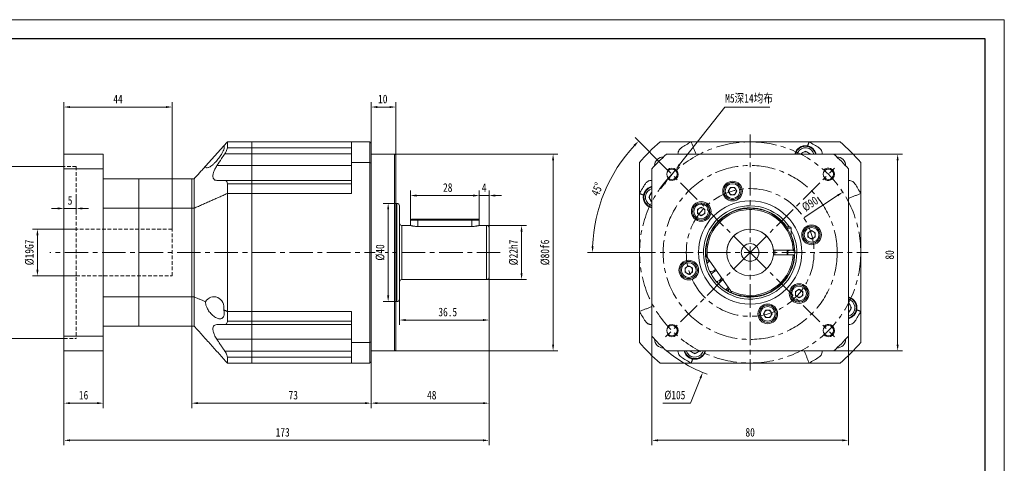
# Model space of a CAD drawing. Header units: millimetres. Extents: x -75 to 581, y -76 to 388.
# Tile 4 of 4: x 180 to 581, y 207 to 388. Entities that reach past the tile are written whole.
import ezdxf

# ---------------------------------------------------------------- set-up
doc = ezdxf.new("R2010")
doc.units = ezdxf.units.MM
doc.header["$LTSCALE"] = 1.5
doc.linetypes.add('CENTER', pattern=[10.16, 6.35, -1.27, 1.27, -1.27])
doc.linetypes.add('DASHED', pattern=[0.75, 0.5, -0.25])
doc.layers.get('0').update_dxf_attribs({"lineweight": 18})
for name, color, linetype, lineweight in [('1轮廓实线层', 7, 'Continuous', 18), ('3中心线层', 1, 'CENTER', 18), ('4虚线层', 6, 'DASHED', 18), ('7标注层', 4, 'Continuous', 18), ('图框_外框线', 7, 'Continuous', 18)]:
    doc.layers.add(name, color=color, linetype=linetype, lineweight=lineweight)
doc.styles.add('TH_GBDIM', font='txt', dxfattribs={"width": 0.8})
doc.dimstyles.new('TH_GBDIM', dxfattribs={"dimtxt": 3.5, "dimasz": 2.5, "dimexe": 2, "dimexo": 0, "dimgap": 1.5, "dimtad": 1, "dimdec": 1, "dimdsep": 46, "dimtxsty": 'TH_GBDIM', "dimcen": 2.5, "dimdle": 5, "dimclrd": 4, "dimclre": 4, "dimclrt": 3, "dimadec": 0, "dimazin": 2, "dimtfac": 0.714286, "dimtdec": 1, "dimtmove": 0, "dimatfit": 3, "dimfxl": 0, "dimtolj": 1, "dimarcsym": 0})

# ---------------------------------------------------------------- blocks, each defined once
blk = doc.blocks.new('*X4')
at = {"layer": '7标注层'}
for points in [[(384.04, 301.37), (384.88, 301.37), (384.46, 303.87)], [(384.04, 284.37), (384.88, 284.37), (384.46, 281.87)]]:
    blk.add_hatch(color=4, dxfattribs=at).paths.add_polyline_path(points, flags=0)
at = {"layer": '7标注层', "color": 4}
for p, q in [((370.25, 303.87), (386.46, 303.87)), ((384.46, 301.37), (384.46, 284.37)), ((370.25, 281.87), (386.46, 281.87))]:
    blk.add_line(p, q, dxfattribs=at)
at = {"layer": '7标注层', "color": 3, "insert": (381.21, 292.87), "char_height": 3.5, "width": 19.2889, "attachment_point": 5, "rotation": 90, "style": 'TH_GBDIM'}
blk.add_mtext('%%C22h7', dxfattribs=at)
blk = doc.blocks.new('*X5')
at = {"layer": '7标注层'}
for points in [[(396.87, 330.37), (397.7, 330.37), (397.28, 332.87)], [(396.87, 255.37), (397.7, 255.37), (397.28, 252.87)]]:
    blk.add_hatch(color=4, dxfattribs=at).paths.add_polyline_path(points, flags=0)
at = {"layer": '7标注层', "color": 4}
for p, q in [((332.75, 332.87), (399.28, 332.87)), ((397.28, 330.37), (397.28, 255.37)), ((332.75, 252.87), (399.28, 252.87))]:
    blk.add_line(p, q, dxfattribs=at)
at = {"layer": '7标注层', "color": 3, "insert": (394.03, 292.87), "char_height": 3.5, "width": 19.32, "attachment_point": 5, "rotation": 90, "style": 'TH_GBDIM'}
blk.add_mtext('%%C80f6', dxfattribs=at)
blk = doc.blocks.new('*X6')
at = {"layer": '7标注层'}
for points in [[(341.75, 316.46), (341.75, 315.62), (339.25, 316.04)], [(364.75, 316.46), (364.75, 315.62), (367.25, 316.04)]]:
    blk.add_hatch(color=4, dxfattribs=at).paths.add_polyline_path(points, flags=0)
at = {"layer": '7标注层', "color": 4}
for p, q in [((339.25, 305.97), (339.25, 318.04)), ((367.25, 305.97), (367.25, 318.04)), ((341.75, 316.04), (364.75, 316.04))]:
    blk.add_line(p, q, dxfattribs=at)
at = {"layer": '7标注层', "color": 3, "insert": (354.42, 319.29), "char_height": 3.5, "width": 7.0933, "attachment_point": 5, "style": 'TH_GBDIM'}
blk.add_mtext('28', dxfattribs=at)
blk = doc.blocks.new('*X7')
at = {"layer": '7标注层'}
for points in [[(364.75, 316.46), (364.75, 315.62), (367.25, 316.04)], [(373.75, 316.46), (373.75, 315.62), (371.25, 316.04)]]:
    blk.add_hatch(color=4, dxfattribs=at).paths.add_polyline_path(points, flags=0)
at = {"layer": '7标注层', "color": 4}
for p, q in [((367.25, 305.97), (367.25, 318.04)), ((371.25, 302.87), (371.25, 318.04)), ((364.75, 316.04), (362.25, 316.04)), ((367.25, 316.04), (371.25, 316.04)), ((373.75, 316.04), (376.25, 316.04))]:
    blk.add_line(p, q, dxfattribs=at)
at = {"layer": '7标注层', "color": 3, "insert": (369.25, 319.29), "char_height": 3.5, "width": 3.4222, "attachment_point": 5, "style": 'TH_GBDIM'}
blk.add_mtext('4', dxfattribs=at)
blk = doc.blocks.new('*X8')
at = {"layer": '7标注层'}
for points in [[(337.25, 265.79), (337.25, 264.96), (334.75, 265.37)], [(368.75, 265.79), (368.75, 264.96), (371.25, 265.37)]]:
    blk.add_hatch(color=4, dxfattribs=at).paths.add_polyline_path(points, flags=0)
at = {"layer": '7标注层', "color": 4}
for p, q in [((371.25, 282.87), (371.25, 263.37)), ((334.75, 274.83), (334.75, 263.37)), ((368.75, 265.37), (337.25, 265.37))]:
    blk.add_line(p, q, dxfattribs=at)
at = {"layer": '7标注层', "color": 3, "insert": (354.42, 268.62), "char_height": 3.5, "width": 14.9644, "attachment_point": 5, "style": 'TH_GBDIM'}
blk.add_mtext('36.5', dxfattribs=at)
blk = doc.blocks.new('*X9')
at = {"layer": '7标注层'}
for points in [[(325.75, 231.95), (325.75, 231.12), (323.25, 231.53)], [(368.75, 231.95), (368.75, 231.12), (371.25, 231.53)]]:
    blk.add_hatch(color=4, dxfattribs=at).paths.add_polyline_path(points, flags=0)
at = {"layer": '7标注层', "color": 4}
for p, q in [((371.25, 275.94), (371.25, 229.53)), ((323.25, 248.37), (323.25, 229.53)), ((325.75, 231.53), (368.75, 231.53))]:
    blk.add_line(p, q, dxfattribs=at)
at = {"layer": '7标注层', "color": 3, "insert": (347.91, 234.78), "char_height": 3.5, "width": 7.2178, "attachment_point": 5, "style": 'TH_GBDIM'}
blk.add_mtext('48', dxfattribs=at)
blk = doc.blocks.new('*X10')
at = {"layer": '7标注层'}
for points in [[(325.75, 352.49), (325.75, 351.66), (323.25, 352.08)], [(330.75, 352.49), (330.75, 351.66), (333.25, 352.08)]]:
    blk.add_hatch(color=4, dxfattribs=at).paths.add_polyline_path(points, flags=0)
at = {"layer": '7标注层', "color": 4}
for p, q in [((323.25, 337.37), (323.25, 354.08)), ((333.25, 332.74), (333.25, 354.08)), ((325.75, 352.08), (330.75, 352.08))]:
    blk.add_line(p, q, dxfattribs=at)
at = {"layer": '7标注层', "color": 3, "insert": (327.99, 355.33), "char_height": 3.5, "width": 6.6578, "attachment_point": 5, "style": 'TH_GBDIM'}
blk.add_mtext('10', dxfattribs=at)
blk = doc.blocks.new('*X11')
at = {"layer": '7标注层'}
for points in [[(200.75, 216.81), (200.75, 215.98), (198.25, 216.4)], [(368.75, 216.81), (368.75, 215.98), (371.25, 216.4)]]:
    blk.add_hatch(color=4, dxfattribs=at).paths.add_polyline_path(points, flags=0)
at = {"layer": '7标注层', "color": 4}
for p, q in [((198.25, 252.87), (198.25, 214.4)), ((371.25, 256.26), (371.25, 214.4)), ((200.75, 216.4), (368.75, 216.4))]:
    blk.add_line(p, q, dxfattribs=at)
at = {"layer": '7标注层', "color": 3, "insert": (287.26, 219.65), "char_height": 3.5, "width": 10.5467, "attachment_point": 5, "style": 'TH_GBDIM'}
blk.add_mtext('173', dxfattribs=at)
blk = doc.blocks.new('*X12')
at = {"layer": '7标注层'}
for points in [[(200.75, 352.49), (200.75, 351.66), (198.25, 352.08)], [(239.75, 352.49), (239.75, 351.66), (242.25, 352.08)]]:
    blk.add_hatch(color=4, dxfattribs=at).paths.add_polyline_path(points, flags=0)
at = {"layer": '7标注层', "color": 4}
for p, q in [((198.25, 332.87), (198.25, 354.08)), ((242.25, 302.37), (242.25, 354.08)), ((200.75, 352.08), (239.75, 352.08))]:
    blk.add_line(p, q, dxfattribs=at)
at = {"layer": '7标注层', "color": 3, "insert": (220.25, 355.33), "char_height": 3.5, "width": 7.4044, "attachment_point": 5, "style": 'TH_GBDIM'}
blk.add_mtext('44', dxfattribs=at)
blk = doc.blocks.new('*X13')
at = {"layer": '7标注层'}
for points in [[(187.05, 299.87), (187.89, 299.87), (187.47, 302.37)], [(187.05, 285.87), (187.89, 285.87), (187.47, 283.37)]]:
    blk.add_hatch(color=4, dxfattribs=at).paths.add_polyline_path(points, flags=0)
at = {"layer": '7标注层', "color": 4}
for p, q in [((203.25, 302.37), (185.47, 302.37)), ((187.47, 299.87), (187.47, 285.87)), ((203.25, 283.37), (185.47, 283.37))]:
    blk.add_line(p, q, dxfattribs=at)
at = {"layer": '7标注层', "color": 3, "insert": (184.22, 292.87), "char_height": 3.5, "width": 19.2889, "attachment_point": 5, "rotation": 90, "style": 'TH_GBDIM'}
blk.add_mtext('%%C19G7', dxfattribs=at)
blk = doc.blocks.new('*X14')
at = {"layer": '7标注层'}
for points in [[(173.62, 325.37), (174.46, 325.37), (174.04, 327.87)], [(173.62, 260.37), (174.46, 260.37), (174.04, 257.87)]]:
    blk.add_hatch(color=4, dxfattribs=at).paths.add_polyline_path(points, flags=0)
at = {"layer": '7标注层', "color": 4}
for p, q in [((198.25, 327.87), (172.04, 327.87)), ((174.04, 325.37), (174.04, 260.37)), ((198.25, 257.87), (172.04, 257.87))]:
    blk.add_line(p, q, dxfattribs=at)
at = {"layer": '7标注层', "color": 3, "insert": (170.79, 292.87), "char_height": 3.5, "width": 19.32, "attachment_point": 5, "rotation": 90, "style": 'TH_GBDIM'}
blk.add_mtext('%%C70F6', dxfattribs=at)
blk = doc.blocks.new('*X15')
at = {"layer": '7标注层'}
for points in [[(200.75, 231.95), (200.75, 231.12), (198.25, 231.53)], [(211.75, 231.95), (211.75, 231.12), (214.25, 231.53)]]:
    blk.add_hatch(color=4, dxfattribs=at).paths.add_polyline_path(points, flags=0)
at = {"layer": '7标注层', "color": 4}
for p, q in [((198.25, 252.87), (198.25, 229.53)), ((214.25, 252.87), (214.25, 229.53)), ((200.75, 231.53), (211.75, 231.53))]:
    blk.add_line(p, q, dxfattribs=at)
at = {"layer": '7标注层', "color": 3, "insert": (206.25, 234.78), "char_height": 3.5, "width": 6.6267, "attachment_point": 5, "style": 'TH_GBDIM'}
blk.add_mtext('16', dxfattribs=at)
blk = doc.blocks.new('*X16')
at = {"layer": '7标注层'}
for points in [[(252.75, 231.95), (252.75, 231.12), (250.25, 231.53)], [(320.75, 231.95), (320.75, 231.12), (323.25, 231.53)]]:
    blk.add_hatch(color=4, dxfattribs=at).paths.add_polyline_path(points, flags=0)
at = {"layer": '7标注层', "color": 4}
for p, q in [((250.25, 262.87), (250.25, 229.53)), ((323.25, 245.18), (323.25, 229.53)), ((252.75, 231.53), (320.75, 231.53))]:
    blk.add_line(p, q, dxfattribs=at)
at = {"layer": '7标注层', "color": 3, "insert": (291.57, 234.78), "char_height": 3.5, "width": 6.9689, "attachment_point": 5, "style": 'TH_GBDIM'}
blk.add_mtext('73', dxfattribs=at)
blk = doc.blocks.new('*X17')
at = {"layer": '7标注层'}
for points in [[(195.75, 311.21), (195.75, 310.37), (198.25, 310.79)], [(205.75, 311.21), (205.75, 310.37), (203.25, 310.79)]]:
    blk.add_hatch(color=4, dxfattribs=at).paths.add_polyline_path(points, flags=0)
at = {"layer": '7标注层', "color": 4}
for p, q in [((198.25, 315.89), (198.25, 308.79)), ((203.25, 315.89), (203.25, 308.79)), ((195.75, 310.79), (193.25, 310.79)), ((198.25, 310.79), (203.25, 310.79)), ((205.75, 310.79), (208.25, 310.79))]:
    blk.add_line(p, q, dxfattribs=at)
at = {"layer": '7标注层', "color": 3, "insert": (200.75, 314.04), "char_height": 3.5, "width": 3.0178, "attachment_point": 5, "style": 'TH_GBDIM'}
blk.add_mtext('5', dxfattribs=at)
blk = doc.blocks.new('*X23')
for points in [[(430.08, 336.72), (430.68, 336.14), (432.11, 338.23)], [(413.79, 295.36), (412.96, 295.38), (413.32, 292.87)]]:
    blk.add_hatch(color=4).paths.add_polyline_path(points, flags=0)
at = {"color": 4}
for p, q in [((443.09, 327.25), (430.7, 339.64)), ((429.47, 292.87), (411.32, 292.87))]:
    blk.add_line(p, q, dxfattribs=at)
blk.add_arc((477.47, 292.87), 64.15, 137.2332, 177.7668, dxfattribs=at)
at = {"color": 3, "insert": (415.2, 318.66), "char_height": 3.5, "width": 10.8025, "attachment_point": 5, "rotation": 67.5, "style": 'TH_GBDIM'}
blk.add_mtext('45%%D', dxfattribs=at)
blk = doc.blocks.new('*X24')
at = {"layer": '7标注层'}
for points in [[(439.97, 216.81), (439.97, 215.98), (437.47, 216.4)], [(514.97, 216.81), (514.97, 215.98), (517.47, 216.4)]]:
    blk.add_hatch(color=4, dxfattribs=at).paths.add_polyline_path(points, flags=0)
at = {"layer": '7标注层', "color": 4}
for p, q in [((437.47, 258.87), (437.47, 214.4)), ((517.47, 258.87), (517.47, 214.4)), ((439.97, 216.4), (514.97, 216.4))]:
    blk.add_line(p, q, dxfattribs=at)
at = {"layer": '7标注层', "color": 3, "insert": (477.47, 219.65), "char_height": 3.5, "width": 7.2178, "attachment_point": 5, "style": 'TH_GBDIM'}
blk.add_mtext('80', dxfattribs=at)
blk = doc.blocks.new('*X25')
at = {"layer": '7标注层'}
blk.add_hatch(color=4, dxfattribs=at).paths.add_polyline_path([(456.86, 241.88), (457.64, 241.57), (458.17, 244.05)], flags=0)
at = {"layer": '7标注层', "color": 4}
for p, q in [((474.97, 292.87), (479.97, 292.87)), ((477.47, 290.37), (477.47, 295.37)), ((453.22, 231.53), (457.25, 241.72)), ((441.99, 231.53), (453.22, 231.53))]:
    blk.add_line(p, q, dxfattribs=at)
blk.add_arc((477.47, 292.87), 52.5, 229.6324, 250.6113, dxfattribs=at)
at = {"layer": '7标注层', "color": 3, "insert": (446.85, 234.78), "char_height": 3.5, "width": 15.2756, "attachment_point": 5, "style": 'TH_GBDIM'}
blk.add_mtext('%%C105', dxfattribs=at)
blk = doc.blocks.new('*X26')
at = {"layer": '7标注层'}
for points in [[(537.06, 330.37), (537.9, 330.37), (537.48, 332.87)], [(537.06, 255.37), (537.9, 255.37), (537.48, 252.87)]]:
    blk.add_hatch(color=4, dxfattribs=at).paths.add_polyline_path(points, flags=0)
at = {"layer": '7标注层', "color": 4}
for p, q in [((511.47, 332.87), (539.48, 332.87)), ((537.48, 330.37), (537.48, 255.37)), ((511.47, 252.87), (539.48, 252.87))]:
    blk.add_line(p, q, dxfattribs=at)
at = {"layer": '7标注层', "color": 3, "insert": (534.23, 291.88), "char_height": 3.5, "width": 7.2178, "attachment_point": 5, "rotation": 90, "style": 'TH_GBDIM'}
blk.add_mtext('80', dxfattribs=at)
blk = doc.blocks.new('*X27')
at = {"layer": '7标注层'}
for points in [[(448.41, 328.88), (449.07, 328.37), (447.19, 326.66)], [(442.24, 321.02), (442.89, 320.5), (444.11, 322.73)]]:
    blk.add_hatch(color=4, dxfattribs=at).paths.add_polyline_path(points, flags=0)
at = {"layer": '7标注层', "color": 4}
for p, q in [((467.14, 352.08), (448.74, 328.63)), ((485.42, 352.08), (467.14, 352.08)), ((444.11, 322.73), (447.19, 326.66)), ((442.56, 320.76), (441.02, 318.79))]:
    blk.add_line(p, q, dxfattribs=at)
at = {"layer": '7标注层', "color": 3, "insert": (477.03, 355.46), "char_height": 3.5, "width": 39.3244, "attachment_point": 5, "style": 'TH_GBDIM'}
blk.add_mtext('M5深14均布', dxfattribs=at)
blk = doc.blocks.new('*X31')
at = {"layer": '7标注层'}
blk.add_hatch(color=4, dxfattribs=at).paths.add_polyline_path([(512.85, 316.43), (513.3, 315.73), (515.17, 317.44)], flags=0)
at = {"layer": '7标注层', "color": 4}
blk.add_line((499.4, 307.17), (513.08, 316.08), dxfattribs=at)
at = {"layer": '7标注层', "color": 3, "insert": (501.85, 312.64), "char_height": 3.5, "width": 13.2979, "attachment_point": 5, "rotation": 33.0914, "style": 'TH_GBDIM'}
blk.add_mtext('%%C90', dxfattribs=at)
blk = doc.blocks.new('*X32')
at = {"layer": '7标注层'}
for points in [[(329.76, 310.37), (330.59, 310.37), (330.18, 312.87)], [(329.76, 275.37), (330.59, 275.37), (330.18, 272.87)]]:
    blk.add_hatch(color=4, dxfattribs=at).paths.add_polyline_path(points, flags=0)
at = {"layer": '7标注层', "color": 4}
for p, q in [((333.25, 312.87), (328.18, 312.87)), ((330.18, 310.37), (330.18, 275.37)), ((333.25, 272.87), (328.18, 272.87))]:
    blk.add_line(p, q, dxfattribs=at)
at = {"layer": '7标注层', "color": 3, "insert": (326.93, 292.87), "char_height": 3.5, "width": 11.3867, "attachment_point": 5, "rotation": 90, "style": 'TH_GBDIM'}
blk.add_mtext('%%C40', dxfattribs=at)

msp = doc.modelspace()

# ---------------------------------------------------------------- linework, layer by layer
at = {"color": 7, "linetype": 'Continuous', "lineweight": 15}
for p, q in [((264.75, 337.87), (264.75, 335.5)), ((274.75, 337.87), (264.75, 337.87)), ((274.75, 337.87), (274.75, 335.5)), ((274.75, 337.87), (315.25, 337.87)), ((274.75, 335.5), (274.75, 337.87)), ((315.25, 329.46), (315.25, 337.87)), ((315.25, 337.87), (322.75, 337.87)), ((322.75, 329.46), (322.75, 337.87)), ((323.25, 337.37), (323.25, 329.29)), ((453.47, 337.87), (440.88, 337.87)), ((501.47, 337.87), (453.47, 337.87)), ((514.06, 337.87), (501.47, 337.87)), ((198.25, 332.87), (198.25, 326.88)), ((214.25, 332.87), (198.25, 332.87)), ((214.25, 332.87), (214.25, 326.88)), ((255.89, 328.03), (263.37, 336.34)), ((274.75, 332.99), (263.66, 332.99)), ((264.75, 335.5), (274.75, 335.5)), ((274.75, 335.5), (274.75, 332.99)), ((274.75, 335.5), (315.25, 335.5)), ((274.75, 332.99), (274.75, 335.5)), ((274.75, 332.99), (274.75, 328.23)), ((315.25, 332.99), (274.75, 332.99)), ((274.75, 332.99), (274.75, 328.23)), ((332.75, 252.87), (332.75, 332.87)), ((333.25, 332.74), (333.25, 253.01)), ((443.47, 332.87), (511.47, 332.87)), ((448.11, 332.99), (448.11, 332.87)), ((497.97, 333), (499.97, 334.15)), ((497.97, 332.87), (497.97, 333)), ((499.97, 334.15), (501.97, 333)), ((501.97, 333), (501.97, 332.87)), ((506.83, 332.99), (506.83, 332.87)), ((322.75, 329.46), (315.25, 329.46)), ((315.25, 316.87), (315.25, 329.46)), ((322.75, 256.28), (322.75, 329.46)), ((323.25, 329.29), (323.25, 256.46)), ((432.47, 329.46), (432.47, 316.87)), ((522.47, 316.87), (522.47, 329.46)), ((198.25, 326.88), (214.25, 326.88)), ((198.25, 326.88), (198.25, 258.87)), ((214.25, 326.88), (214.25, 258.87)), ((274.75, 328.23), (260.49, 328.23)), ((274.75, 328.23), (274.75, 322.23)), ((315.25, 328.23), (274.75, 328.23)), ((274.75, 328.23), (274.75, 322.23)), ((437.47, 258.87), (437.47, 326.88)), ((517.47, 326.88), (517.47, 258.87)), ((228.75, 322.87), (214.25, 322.87)), ((228.75, 322.87), (228.75, 310.9)), ((228.75, 322.87), (228.75, 310.9)), ((250.25, 322.87), (228.75, 322.87)), ((250.25, 322.87), (250.25, 310.9)), ((251.25, 322.87), (250.25, 322.87)), ((250.25, 322.87), (250.25, 310.9)), ((251.25, 322.87), (251.25, 310.9)), ((263.66, 322.23), (274.75, 322.23)), ((264.75, 320.87), (264.75, 316.87)), ((274.75, 320.87), (264.75, 320.87)), ((274.75, 322.23), (274.75, 320.87)), ((274.75, 322.23), (315.25, 322.23)), ((274.75, 320.87), (274.75, 322.23)), ((274.75, 320.87), (274.75, 316.87)), ((274.75, 316.87), (274.75, 320.87)), ((315.25, 320.87), (274.75, 320.87)), ((264.75, 316.87), (274.75, 316.87)), ((264.75, 316.87), (264.75, 268.87)), ((274.75, 268.87), (274.75, 316.87)), ((274.75, 268.87), (274.75, 316.87)), ((315.25, 316.87), (274.75, 316.87)), ((432.47, 316.87), (432.47, 268.87)), ((436.19, 315.37), (437.34, 317.37)), ((437.34, 317.37), (437.47, 317.37)), ((468.57, 317.87), (469.44, 319.37)), ((469.44, 316.37), (468.57, 317.87)), ((469.44, 319.37), (471.17, 319.37)), ((471.17, 319.37), (472.04, 317.87)), ((472.04, 317.87), (471.17, 316.37)), ((522.47, 316.87), (522.47, 268.87)), ((333.75, 292.87), (333.75, 312.87)), ((437.34, 313.37), (436.19, 315.37)), ((437.47, 313.37), (437.34, 313.37)), ((471.17, 316.37), (469.44, 316.37)), ((214.25, 310.9), (228.75, 310.9)), ((228.75, 310.9), (228.75, 274.84)), ((228.75, 310.9), (250.25, 310.9)), ((228.75, 310.9), (228.75, 274.84)), ((250.25, 310.9), (250.25, 274.84)), ((250.25, 310.9), (251.25, 310.9)), ((250.25, 310.9), (250.25, 274.84)), ((251.25, 310.9), (251.25, 274.84)), ((334.75, 311.87), (334.75, 292.87)), ((456.05, 310.45), (457.55, 311.32)), ((456.05, 308.72), (456.05, 310.45)), ((457.55, 307.85), (456.05, 308.72)), ((457.55, 311.32), (459.05, 310.45)), ((459.05, 308.72), (457.55, 307.85)), ((459.05, 310.45), (459.05, 308.72)), ((469.68, 309.1), (469.48, 309.19)), ((479.25, 310.78), (479.12, 310.96)), ((484.02, 309.64), (483.94, 309.85)), ((339.25, 305.97), (339.25, 303.87)), ((342.25, 305.97), (339.25, 305.97)), ((339.65, 306.37), (342.25, 306.37)), ((342.25, 306.37), (342.25, 305.97)), ((342.25, 306.37), (364.25, 306.37)), ((364.25, 305.97), (342.25, 305.97)), ((342.25, 303.46), (342.25, 305.97)), ((364.25, 305.97), (364.25, 306.37)), ((364.25, 306.37), (366.85, 306.37)), ((367.25, 305.97), (364.25, 305.97)), ((364.25, 303.46), (364.25, 305.97)), ((367.25, 305.97), (367.25, 303.87)), ((335.75, 303.87), (335.75, 292.87)), ((364.25, 303.46), (342.25, 303.46)), ((370.25, 292.87), (370.25, 303.87)), ((371.25, 302.87), (371.25, 292.87)), ((491.78, 303.8), (491.82, 304.02)), ((492.09, 303.37), (493.6, 303.37)), ((494.22, 302.75), (492.52, 302.75)), ((494.22, 302.75), (494.22, 299.46)), ((500.96, 300.9), (502.46, 301.77)), ((500.96, 299.17), (500.96, 300.9)), ((502.46, 301.77), (503.96, 300.9)), ((503.96, 300.9), (503.96, 299.17)), ((494.22, 299.58), (494.29, 299.73)), ((502.46, 298.31), (500.96, 299.17)), ((503.96, 299.17), (502.46, 298.31)), ((333.75, 272.87), (333.75, 292.87)), ((334.75, 292.87), (334.75, 273.87)), ((335.75, 292.87), (335.75, 281.87)), ((370.25, 281.87), (370.25, 292.87)), ((371.25, 292.87), (371.25, 282.87)), ((487.92, 293.87), (487.32, 293.87)), ((487.47, 293.87), (487.47, 291.87)), ((488.32, 293.87), (494.94, 293.87)), ((492.47, 293.87), (492.47, 291.87)), ((494.17, 293.85), (494.2, 293.87)), ((494.74, 293.87), (495.46, 293.46)), ((495.37, 294.77), (495.52, 294.94)), ((495.46, 293.43), (495.44, 293.87)), ((469.43, 277.33), (460.11, 290.64)), ((487.92, 291.87), (487.32, 291.87)), ((488.32, 291.87), (494.94, 291.87)), ((495.07, 288.37), (494.94, 288.55)), ((450.98, 286.57), (452.48, 287.44)), ((450.98, 284.84), (450.98, 286.57)), ((452.48, 283.97), (450.98, 284.84)), ((452.48, 287.44), (453.98, 286.57)), ((453.98, 284.84), (452.48, 283.97)), ((453.98, 286.57), (453.98, 284.84)), ((463.3, 285.87), (463.32, 285.87)), ((463.47, 285.84), (463.32, 285.87)), ((492.27, 282.37), (492.09, 282.37)), ((492.23, 282.57), (492.47, 282.57)), ((492.47, 282.92), (492.47, 282.57)), ((493.2, 283.79), (493.13, 284)), ((467.97, 277.58), (467.97, 278.04)), ((490.17, 279.88), (490.15, 280.1)), ((495.89, 277.03), (497.39, 277.89)), ((495.89, 275.29), (495.89, 277.03)), ((497.39, 277.89), (498.89, 277.03)), ((498.89, 277.03), (498.89, 275.29)), ((228.75, 274.84), (214.25, 274.84)), ((228.75, 274.84), (228.75, 262.87)), ((250.25, 274.84), (228.75, 274.84)), ((228.75, 274.84), (228.75, 262.87)), ((250.25, 274.84), (250.25, 262.87)), ((251.25, 274.84), (250.25, 274.84)), ((250.25, 274.84), (250.25, 262.87)), ((251.25, 274.84), (251.25, 262.87)), ((471.77, 275.62), (471.97, 275.73)), ((497.39, 274.43), (495.89, 275.29)), ((498.89, 275.29), (497.39, 274.43)), ((274.75, 268.87), (264.75, 268.87)), ((264.75, 268.87), (264.75, 264.87)), ((274.75, 268.87), (274.75, 264.87)), ((274.75, 268.87), (315.25, 268.87)), ((274.75, 264.87), (274.75, 268.87)), ((315.25, 256.28), (315.25, 268.87)), ((432.47, 268.87), (432.47, 256.28)), ((482.9, 267.88), (483.77, 269.38)), ((483.77, 269.38), (485.5, 269.38)), ((485.5, 269.38), (486.37, 267.88)), ((517.47, 272.37), (517.6, 272.37)), ((517.6, 272.37), (518.75, 270.37)), ((518.75, 270.37), (517.6, 268.37)), ((522.47, 256.28), (522.47, 268.87)), ((264.75, 264.87), (274.75, 264.87)), ((274.75, 264.87), (274.75, 263.52)), ((274.75, 264.87), (315.25, 264.87)), ((274.75, 263.52), (274.75, 264.87)), ((483.77, 266.38), (482.9, 267.88)), ((485.5, 266.38), (483.77, 266.38)), ((486.37, 267.88), (485.5, 266.38)), ((517.6, 268.37), (517.47, 268.37)), ((214.25, 262.87), (228.75, 262.87)), ((228.75, 262.87), (250.25, 262.87)), ((250.25, 262.87), (251.25, 262.87)), ((274.75, 263.52), (263.66, 263.52)), ((274.75, 263.52), (274.75, 257.52)), ((315.25, 263.52), (274.75, 263.52)), ((274.75, 263.52), (274.75, 257.52)), ((198.25, 258.87), (198.25, 252.87)), ((214.25, 258.87), (198.25, 258.87)), ((214.25, 258.87), (214.25, 252.87)), ((274.75, 257.52), (260.49, 257.52)), ((274.75, 257.52), (274.75, 252.76)), ((315.25, 257.52), (274.75, 257.52)), ((274.75, 257.52), (274.75, 252.76)), ((323.25, 256.46), (323.25, 248.37)), ((198.25, 252.87), (214.25, 252.87)), ((263.66, 252.76), (274.75, 252.76)), ((274.75, 252.76), (274.75, 250.25)), ((274.75, 252.76), (315.25, 252.76)), ((274.75, 250.25), (274.75, 252.76)), ((315.25, 247.87), (315.25, 256.28)), ((315.25, 256.28), (322.75, 256.28)), ((322.75, 247.87), (322.75, 256.28)), ((511.47, 252.87), (443.47, 252.87)), ((448.11, 252.87), (448.11, 252.76)), ((452.97, 252.75), (452.97, 252.87)), ((454.97, 251.59), (452.97, 252.75)), ((456.97, 252.75), (454.97, 251.59)), ((456.97, 252.87), (456.97, 252.75)), ((506.83, 252.87), (506.83, 252.76)), ((264.75, 250.25), (264.75, 247.87)), ((274.75, 250.25), (264.75, 250.25)), ((274.75, 250.25), (274.75, 247.87)), ((315.25, 250.25), (274.75, 250.25)), ((274.75, 247.87), (274.75, 250.25)), ((264.75, 247.87), (274.75, 247.87)), ((315.25, 247.87), (274.75, 247.87)), ((322.75, 247.87), (315.25, 247.87)), ((440.88, 247.87), (453.47, 247.87)), ((501.47, 247.87), (453.47, 247.87)), ((501.47, 247.87), (514.06, 247.87))]:
    msp.add_line(p, q, dxfattribs=at)
for points in [[(495.85, 332.87), (495.95, 333.23), (496.29, 333.97)], [(496.83, 333.66), (496.53, 332.99), (496.49, 332.87)], [(437.47, 311.25), (437.11, 311.36), (436.37, 311.69)], [(436.69, 312.23), (437.36, 311.93), (437.47, 311.9)], [(471, 309.85), (470.99, 309.81), (470.92, 309.64)], [(474.35, 310.6), (474.32, 310.63), (474.18, 310.74)], [(475.82, 310.96), (475.79, 310.93), (475.69, 310.78)], [(480.76, 310.74), (480.73, 310.71), (480.59, 310.6)], [(485.46, 309.19), (485.42, 309.17), (485.26, 309.1)], [(465.59, 306.4), (465.53, 306.41), (465.37, 306.43)], [(466.66, 307.47), (466.66, 307.43), (466.64, 307.25)], [(488.3, 307.25), (488.28, 307.43), (488.28, 307.47)], [(489.57, 306.43), (489.52, 306.42), (489.35, 306.4)], [(462.39, 302.69), (462.31, 302.68), (462.16, 302.66)], [(463.12, 304.02), (463.13, 303.97), (463.17, 303.8)], [(460.3, 298.26), (460.22, 298.23), (460.09, 298.17)], [(460.65, 299.73), (460.67, 299.7), (460.75, 299.53)], [(494.85, 298.17), (494.81, 298.19), (494.65, 298.26)], [(459.48, 293.43), (459.34, 293.31), (459.28, 293.26)], [(459.42, 294.94), (459.45, 294.91), (459.57, 294.77)], [(492.77, 293.87), (492.8, 292.87), (492.77, 291.87)], [(495.11, 293.64), (495.08, 293.67), (494.97, 293.74)], [(459.72, 289.87), (459.93, 288.81), (460, 288.55)], [(495.22, 289.87), (495.37, 289.97), (495.41, 289.99)], [(461.19, 285.2), (461.68, 284.23), (461.81, 284)], [(493.75, 285.2), (493.93, 285.25), (493.97, 285.26)], [(463.86, 281.09), (464.6, 280.29), (464.79, 280.1)], [(491.08, 281.09), (491.25, 281.09), (491.3, 281.09)], [(467.55, 277.86), (468.47, 277.28), (468.7, 277.15)], [(468.47, 277.28), (468.59, 277.23), (468.7, 277.19)], [(486.18, 276.92), (486.2, 276.96), (486.24, 277.15)], [(487.39, 277.86), (487.57, 277.81), (487.61, 277.8)], [(473.27, 275.37), (473.35, 275.21), (473.37, 275.17)], [(476.64, 274.72), (476.67, 274.75), (476.79, 274.89)], [(478.15, 274.89), (478.27, 274.76), (478.3, 274.72)], [(481.57, 275.17), (481.62, 275.26), (481.67, 275.37)], [(482.97, 275.73), (483.13, 275.64), (483.17, 275.62)], [(517.47, 274.5), (517.83, 274.39), (518.57, 274.05)], [(518.25, 273.51), (517.58, 273.81), (517.47, 273.85)], [(458.11, 252.09), (458.41, 252.76), (458.45, 252.87)], [(459.09, 252.87), (458.99, 252.51), (458.65, 251.78)]]:
    msp.add_lwpolyline(points, dxfattribs=at)
for centre, radius in [((445.65, 324.69), 2.1), ((509.29, 324.69), 2.1), ((470.3, 317.87), 4), ((470.3, 317.87), 3.5), ((470.3, 317.87), 3), ((457.55, 309.58), 4), ((457.55, 309.58), 3.5), ((457.55, 309.58), 3), ((477.47, 292.87), 21), ((502.46, 300.04), 4), ((502.46, 300.04), 3.5), ((502.46, 300.04), 3), ((477.47, 292.87), 3.6), ((452.48, 285.71), 4), ((452.48, 285.71), 3.5), ((452.48, 285.71), 3), ((497.39, 276.16), 4), ((497.39, 276.16), 3.5), ((497.39, 276.16), 3), ((484.64, 267.88), 4), ((484.64, 267.88), 3.5), ((484.64, 267.88), 3), ((445.65, 261.05), 2.1), ((509.29, 261.05), 2.1)]:
    msp.add_circle(centre, radius, dxfattribs=at)
for centre, radius, start, end in [((477.47, 292.87), 58, 129.1167, 140.8833), ((477.47, 292.87), 51, 118.0725, 123.3032), ((477.47, 292.87), 51, 56.6968, 61.9275), ((477.47, 292.87), 58, 39.1167, 50.8833), ((477.47, 292.87), 52.5, 130.3676, 139.6324), ((499.97, 331.84), 4.5, 78.8879, 166.7833), ((499.97, 331.84), 4.25, 14.0096, 150), ((499.97, 331.84), 3.63, 16.4885, 150), ((499.97, 331.84), 2, 120, 149.0407), ((499.97, 331.84), 2, 60, 120), ((499.97, 331.84), 2, 30.9593, 60), ((477.47, 292.87), 52.5, 40.3676, 49.6324), ((442.11, 328.23), 3.5, 89.1982, 180), ((512.83, 328.23), 3.5, 359.1982, 90.8018), ((477.47, 292.87), 51, 146.6968, 151.9275), ((477.47, 292.87), 51, 28.0725, 33.3032), ((438.5, 315.37), 4.25, 104.0096, 240), ((438.5, 315.37), 3.63, 106.4885, 240), ((438.5, 315.37), 2, 120.9593, 150), ((470.3, 317.87), 1.5, 150, 210), ((470.3, 317.87), 1.5, 90, 150), ((470.3, 317.87), 1.5, 210, 270), ((470.3, 317.87), 1.5, 30, 90), ((470.3, 317.87), 1.5, 270, 330), ((470.3, 317.87), 1.5, 330, 30), ((333.75, 311.87), 1, 0, 90), ((438.5, 315.37), 4.5, 168.8879, 256.7833), ((438.5, 315.37), 2, 150, 210), ((438.5, 315.37), 2, 210, 239.0407), ((457.55, 309.58), 1.5, 120, 180), ((457.55, 309.58), 1.5, 180, 240), ((457.55, 309.58), 1.5, 60, 120), ((457.55, 309.58), 1.5, 0, 60), ((457.55, 309.58), 1.5, 300, 360), ((477.47, 292.87), 19, 33.5477, 360), ((477.47, 292.87), 18.17, 35.3087, 180), ((477.47, 292.87), 18, 3.1847, 184.4416), ((477.47, 292.87), 17.5, 3.2758, 187.3396), ((335.75, 304.87), 1, 180, 270), ((457.55, 309.58), 1.5, 240, 300), ((370.25, 302.87), 1, 0, 90), ((477.47, 292.87), 9.5, 6.0423, 353.9577), ((477.47, 292.87), 9.5, 353.9577, 186.0423), ((493.6, 302.75), 0.625, 0, 90), ((477.47, 292.87), 19, 0, 28.1666), ((502.46, 300.04), 1.5, 120, 180), ((502.46, 300.04), 1.5, 60, 120), ((502.46, 300.04), 1.5, 0, 60), ((477.47, 292.87), 18.17, 325.6583, 22.777), ((502.46, 300.04), 1.5, 180, 240), ((502.46, 300.04), 1.5, 240, 300), ((502.46, 300.04), 1.5, 300, 0), ((477.47, 292.87), 18.17, 180, 325.0158), ((494.18, 291.73), 2.13, 45.8932, 130.6672), ((494.47, 292.87), 1, 60, 101.471), ((460.76, 291.73), 2.12, 234.7576, 272.0579), ((461.69, 287.26), 2.12, 107.305, 148.7206), ((477.47, 292.87), 17.5, 242.6604, 356.7242), ((477.47, 292.87), 18, 245.5584, 356.8153), ((452.48, 285.71), 1.5, 120, 180), ((452.48, 285.71), 1.5, 180, 240), ((452.48, 285.71), 1.5, 60, 120), ((452.48, 285.71), 1.5, 0, 60), ((452.48, 285.71), 1.5, 300, 0), ((461.69, 287.26), 2.12, 250.4098, 322.695), ((463.79, 283.21), 2.13, 88.9721, 164.3728), ((335.75, 280.87), 1, 90, 180), ((370.25, 282.87), 1, 270, 0), ((452.48, 285.71), 1.5, 240, 300), ((463.79, 283.21), 2.13, 266.062, 341.0279), ((466.9, 279.88), 2.12, 108.2729, 180.025), ((466.9, 279.88), 2.13, 282.4298, 321.7271), ((468.97, 278.15), 1, 185.9202, 240), ((470.8, 277.51), 2.13, 160.0905, 195.6772), ((497.39, 276.16), 1.5, 120, 180), ((497.39, 276.16), 1.5, 60, 120), ((497.39, 276.16), 1.5, 0, 60), ((333.75, 273.87), 1, 270, 0), ((497.39, 276.16), 1.5, 180, 240), ((497.39, 276.16), 1.5, 240, 300), ((497.39, 276.16), 1.5, 300, 360), ((516.44, 270.37), 4.5, 348.8879, 76.7833), ((516.44, 270.37), 4.25, 284.0096, 60), ((516.44, 270.37), 3.63, 286.4885, 60), ((477.47, 292.87), 51, 208.0725, 213.3032), ((484.64, 267.88), 1.5, 150, 210), ((484.64, 267.88), 1.5, 90, 150), ((484.64, 267.88), 1.5, 30, 90), ((484.64, 267.88), 1.5, 330, 30), ((516.44, 270.37), 2, 30, 59.0407), ((516.44, 270.37), 2, 300.9593, 330), ((516.44, 270.37), 2, 330, 30), ((477.47, 292.87), 51, 326.6968, 331.9275), ((484.64, 267.88), 1.5, 210, 270), ((484.64, 267.88), 1.5, 270, 330), ((477.47, 292.87), 52.5, 220.3676, 229.6324), ((442.11, 257.52), 3.5, 180, 270.8018), ((477.47, 292.87), 52.5, 310.3676, 319.6324), ((512.83, 257.52), 3.5, 269.1982, 0.8018), ((477.47, 292.87), 58, 219.1167, 230.8833), ((454.97, 253.9), 4.25, 194.0096, 330), ((454.97, 253.9), 3.62, 196.4885, 330), ((454.97, 253.9), 2, 210.9593, 240), ((454.97, 253.9), 4.5, 258.8879, 346.7833), ((454.97, 253.9), 2, 300, 329.0407), ((477.47, 292.87), 58, 309.1167, 320.8833), ((477.47, 292.87), 51, 236.6968, 241.9275), ((454.97, 253.9), 2, 240, 300), ((477.47, 292.87), 51, 298.0725, 303.3032)]:
    msp.add_arc(centre, radius, start, end, dxfattribs=at)
at = {"color": 4}
for centre, start, end in [((445.65, 324.69), 226.5918, 135), ((509.29, 324.69), 225, 136.5918), ((445.65, 261.05), 225, 133.4082), ((509.29, 261.05), 223.4082, 135)]:
    msp.add_arc(centre, 2.5, start, end, dxfattribs=at)
at = {"color": 7, "linetype": 'Continuous', "lineweight": 15}
msp.add_ellipse((259.32, 270.37), major_axis=(0, 4.5), ratio=0.9, start_param=4.518446, end_param=7.293594, dxfattribs=at)
for points in [[(264.75, 337.87), (263.29, 336.26)], [(323.25, 337.37), (322.75, 337.87)], [(455.46, 332.87), (453.47, 337.87)], [(501.47, 337.87), (500.84, 336.26)], [(332.75, 332.87), (323.25, 332.87)], [(333.25, 332.74), (332.75, 332.87)], [(323.25, 329.29), (322.75, 329.46)], [(255.89, 328.03), (251.25, 322.87)], [(437.47, 322.23), (437.35, 322.23)], [(517.59, 322.23), (517.47, 322.23)], [(251.25, 310.9), (264.75, 316.87)], [(432.47, 316.87), (434.08, 316.24)], [(517.47, 314.88), (522.47, 316.87)], [(333.75, 312.87), (333.25, 312.87)], [(339.65, 306.37), (339.25, 305.97)], [(367.25, 305.97), (366.85, 306.37)], [(339.25, 303.87), (335.75, 303.87)], [(370.25, 303.87), (367.25, 303.87)], [(487.32, 293.87), (486.92, 293.87)], [(488.32, 293.87), (487.92, 293.87)], [(495.44, 293.87), (494.94, 293.87)], [(459.52, 291.48), (460.11, 290.64)], [(487.32, 291.87), (486.92, 291.87)], [(488.32, 291.87), (487.92, 291.87)], [(495.44, 291.87), (494.94, 291.87)], [(335.75, 281.87), (370.25, 281.87)], [(492.27, 282.37), (492.47, 282.57)], [(469.43, 277.33), (470.02, 276.49)], [(255.89, 272.76), (251.25, 274.84)], [(333.25, 272.87), (333.75, 272.87)], [(264.75, 268.87), (263.29, 269.51)], [(437.47, 270.86), (432.47, 268.87)], [(522.47, 268.87), (520.86, 269.51)], [(251.25, 262.87), (264.75, 247.87)], [(437.35, 263.52), (437.47, 263.52)], [(517.47, 263.52), (517.59, 263.52)], [(263.66, 252.76), (260.49, 257.52)], [(323.25, 256.46), (322.75, 256.28)], [(323.25, 252.87), (332.75, 252.87)], [(332.75, 252.87), (333.25, 253.01)], [(499.48, 252.87), (501.47, 247.87)], [(453.47, 247.87), (454.1, 249.49)], [(322.75, 247.87), (323.25, 248.37)]]:
    msp.add_open_spline(points, degree=1, dxfattribs=at)
for points, knots in [([(263.29, 336.26), (263.34, 336.21), (263.47, 336.07), (263.51, 335.58), (263.3, 334.72), (262.84, 333.67), (262.24, 332.61), (261.58, 331.63), (260.94, 330.79), (260.27, 330), (259.54, 329.24), (258.77, 328.55), (258.04, 327.99), (257.4, 327.62), (256.77, 327.35), (256.22, 327.31), (255.91, 327.57), (255.9, 327.9), (255.89, 328.03)], [0, 0, 0, 0, 0.430753, 1.373817, 2.245624, 3.147608, 4.176253, 4.936219, 5.696943, 6.467229, 7.237745, 8.144472, 9.050734, 9.758803, 10.466057, 11.527369, 12.396663, 12.994518, 12.994518, 12.994518, 12.994518]), ([(260.49, 328.23), (261.12, 329.18), (262.16, 330.78), (263.23, 332.36), (263.66, 332.99)], [0, 0, 0, 0, 3.431775, 5.720584, 5.720584, 5.720584, 5.720584]), ([(263.66, 332.99), (263.87, 333.32), (264.25, 333.92), (264.63, 334.78), (264.74, 335.27), (264.75, 335.47), (264.75, 335.5)], [0, 0, 0, 0, 1.008173, 1.82524, 2.647017, 2.762774, 2.762774, 2.762774, 2.762774]), ([(449.47, 335.5), (449.24, 335.32), (448.79, 334.97), (448.36, 334.25), (448.14, 333.58), (448.12, 333.16), (448.11, 332.99)], [0, 0, 0, 0, 0.786682, 1.570815, 2.413069, 2.96547, 2.96547, 2.96547, 2.96547]), ([(500.84, 336.26), (501.03, 336.21), (501.63, 336.07), (502.58, 335.58), (503.49, 334.72), (504.09, 333.79), (504.25, 333.15), (504.31, 332.87)], [0, 0, 0, 0, 0.573033, 1.827596, 2.987366, 4.18728, 5.143257, 5.143257, 5.143257, 5.143257]), ([(506.83, 332.99), (506.8, 333.32), (506.74, 333.92), (506.29, 334.78), (505.81, 335.27), (505.51, 335.47), (505.47, 335.5)], [0, 0, 0, 0, 1.081655, 1.958275, 2.839949, 2.964143, 2.964143, 2.964143, 2.964143]), ([(260.49, 322.23), (260.31, 322.24), (259.94, 322.26), (259.5, 322.46), (259.18, 322.77), (258.96, 323.16), (258.84, 323.66), (258.83, 324.41), (259.07, 325.47), (259.65, 326.85), (260.2, 327.76), (260.49, 328.23)], [0, 0, 0, 0, 0.752934, 1.504997, 2.116178, 2.72676, 3.341935, 3.956882, 5.03204, 6.144543, 7.341184, 7.341184, 7.341184, 7.341184]), ([(263.66, 322.23), (263.23, 322.23), (262.16, 322.23), (261.12, 322.23), (260.49, 322.23)], [0, 0, 0, 0, 1.268257, 3.169846, 3.169846, 3.169846, 3.169846]), ([(264.75, 320.87), (264.73, 321.1), (264.69, 321.55), (264.4, 321.99), (264.04, 322.2), (263.77, 322.22), (263.66, 322.23)], [0, 0, 0, 0, 0.519718, 1.037752, 1.594184, 1.959125, 1.959125, 1.959125, 1.959125]), ([(437.35, 322.23), (437.19, 322.22), (436.87, 322.21), (436.4, 322.08), (435.96, 321.9), (435.58, 321.66), (435.22, 321.36), (434.99, 321.08), (434.87, 320.91), (434.85, 320.87)], [0, 0, 0, 0, 0.534501, 1.08258, 1.515558, 1.960071, 2.393638, 2.843856, 2.967753, 2.967753, 2.967753, 2.967753]), ([(520.09, 320.87), (519.92, 321.1), (519.57, 321.55), (518.85, 321.99), (518.17, 322.2), (517.75, 322.22), (517.59, 322.23)], [0, 0, 0, 0, 0.786682, 1.570815, 2.413069, 2.96547, 2.96547, 2.96547, 2.96547]), ([(434.08, 316.24), (434.1, 316.33), (434.14, 316.52), (434.26, 316.91), (434.47, 317.41), (434.8, 317.96), (435.19, 318.45), (435.63, 318.86), (436.11, 319.2), (436.65, 319.49), (437.11, 319.67), (437.39, 319.73), (437.47, 319.74)], [0, 0, 0, 0, 0.285568, 0.57291, 1.191678, 1.831491, 2.404882, 2.993954, 3.58823, 4.195925, 4.874222, 5.15457, 5.15457, 5.15457, 5.15457]), ([(342.25, 303.46), (342.08, 303.46), (341.75, 303.46), (341.27, 303.5), (340.82, 303.55), (340.41, 303.61), (340.03, 303.68), (339.72, 303.75), (339.48, 303.81), (339.29, 303.86), (339.26, 303.87), (339.25, 303.87)], [0, 0, 0, 0, 0.313309, 0.635929, 0.949177, 1.271116, 1.591761, 1.921387, 2.247035, 2.582569, 3.037867, 3.037867, 3.037867, 3.037867]), ([(367.25, 303.87), (367.24, 303.87), (367.22, 303.87), (367.1, 303.83), (366.9, 303.78), (366.63, 303.72), (366.29, 303.65), (365.9, 303.58), (365.44, 303.52), (364.89, 303.47), (364.48, 303.46), (364.25, 303.46)], [0, 0, 0, 0, 0.313557, 0.636409, 0.949912, 1.272145, 1.592478, 1.921763, 2.247494, 2.583102, 3.037813, 3.037813, 3.037813, 3.037813]), ([(263.29, 269.51), (263.32, 269.41), (263.36, 269.22), (263.43, 268.83), (263.49, 268.33), (263.48, 267.78), (263.4, 267.3), (263.27, 266.89), (263.08, 266.54), (262.83, 266.26), (262.53, 266.04), (262.11, 265.89), (261.58, 265.85), (260.95, 265.97), (260.27, 266.24), (259.55, 266.66), (258.77, 267.26), (258.04, 267.98), (257.4, 268.76), (256.91, 269.49), (256.51, 270.21), (256.24, 270.84), (256.04, 271.46), (255.93, 271.97), (255.89, 272.41), (255.89, 272.64), (255.89, 272.76)], [0, 0, 0, 0, 0.236502, 0.474474, 0.986926, 1.516807, 1.991679, 2.479538, 2.971706, 3.474988, 4.036741, 4.609901, 5.434873, 6.283673, 7.122789, 7.979555, 8.96332, 9.975017, 10.744297, 11.532785, 12.111513, 12.704659, 13.178261, 13.664744, 13.991811, 14.324068, 14.324068, 14.324068, 14.324068]), ([(520.86, 269.51), (520.84, 269.41), (520.8, 269.22), (520.68, 268.83), (520.47, 268.33), (520.14, 267.78), (519.75, 267.3), (519.31, 266.89), (518.83, 266.54), (518.29, 266.26), (517.83, 266.08), (517.55, 266.02), (517.47, 266)], [0, 0, 0, 0, 0.285568, 0.57291, 1.191678, 1.831491, 2.404882, 2.993954, 3.58823, 4.195925, 4.874222, 5.15457, 5.15457, 5.15457, 5.15457]), ([(263.66, 263.52), (263.87, 263.55), (264.25, 263.6), (264.63, 264.05), (264.74, 264.53), (264.75, 264.83), (264.75, 264.87)], [0, 0, 0, 0, 0.713529, 1.291803, 1.873412, 1.955338, 1.955338, 1.955338, 1.955338]), ([(434.85, 264.87), (434.93, 264.76), (435.09, 264.52), (435.4, 264.23), (435.73, 263.98), (436.08, 263.79), (436.46, 263.64), (436.81, 263.56), (437.1, 263.52), (437.27, 263.52), (437.35, 263.52)], [0, 0, 0, 0, 0.387852, 0.788353, 1.17595, 1.573445, 1.9906, 2.416181, 2.691238, 2.967981, 2.967981, 2.967981, 2.967981]), ([(517.59, 263.52), (517.92, 263.55), (518.52, 263.6), (519.38, 264.05), (519.87, 264.53), (520.07, 264.83), (520.09, 264.87)], [0, 0, 0, 0, 1.081655, 1.958275, 2.839949, 2.964143, 2.964143, 2.964143, 2.964143]), ([(260.49, 257.52), (260.31, 257.81), (259.94, 258.4), (259.5, 259.25), (259.18, 260.04), (258.96, 260.76), (258.84, 261.43), (258.83, 262.19), (259.07, 262.91), (259.65, 263.43), (260.2, 263.49), (260.49, 263.52)], [0, 0, 0, 0, 0.752481, 1.504091, 2.114905, 2.725119, 3.339925, 3.954501, 5.029013, 6.140846, 7.336767, 7.336767, 7.336767, 7.336767]), ([(260.49, 263.52), (261.12, 263.52), (262.16, 263.52), (263.23, 263.52), (263.66, 263.52)], [0, 0, 0, 0, 1.901588, 3.169846, 3.169846, 3.169846, 3.169846]), ([(264.75, 250.25), (264.73, 250.42), (264.69, 250.78), (264.4, 251.49), (264.04, 252.17), (263.77, 252.59), (263.66, 252.76)], [0, 0, 0, 0, 0.732796, 1.463218, 2.247779, 2.762342, 2.762342, 2.762342, 2.762342]), ([(448.11, 252.76), (448.14, 252.43), (448.2, 251.83), (448.65, 250.97), (449.13, 250.48), (449.43, 250.27), (449.47, 250.25)], [0, 0, 0, 0, 1.081655, 1.958275, 2.839949, 2.964143, 2.964143, 2.964143, 2.964143]), ([(454.1, 249.49), (453.91, 249.53), (453.31, 249.67), (452.36, 250.16), (451.45, 251.02), (450.85, 251.95), (450.69, 252.59), (450.63, 252.87)], [0, 0, 0, 0, 0.573033, 1.827596, 2.987366, 4.18728, 5.143257, 5.143257, 5.143257, 5.143257]), ([(505.47, 250.25), (505.7, 250.42), (506.15, 250.78), (506.58, 251.49), (506.8, 252.17), (506.82, 252.59), (506.83, 252.76)], [0, 0, 0, 0, 0.786682, 1.570815, 2.413069, 2.96547, 2.96547, 2.96547, 2.96547])]:
    msp.add_open_spline(points, degree=3, knots=knots, dxfattribs=at)
at = {"layer": '3中心线层'}
for p, q in [((477.47, 340.87), (477.47, 244.87)), ((477.47, 292.87), (443.09, 327.25)), ((477.47, 292.87), (511.85, 327.25)), ((375.75, 292.87), (192.56, 292.87)), ((429.47, 292.87), (525.47, 292.87)), ((477.47, 292.87), (443.09, 258.49)), ((477.47, 292.87), (511.85, 258.49))]:
    msp.add_line(p, q, dxfattribs=at)
for radius in [45, 35.4, 26]:
    msp.add_circle((477.47, 292.87), radius, dxfattribs=at)
at = {"layer": '4虚线层', "lineweight": 15, "ltscale": 2}
for p, q in [((203.25, 327.87), (198.25, 327.87)), ((203.25, 327.87), (203.25, 257.87)), ((242.25, 302.37), (203.25, 302.37)), ((242.25, 283.37), (242.25, 302.37)), ((203.25, 283.37), (242.25, 283.37)), ((198.25, 257.87), (203.25, 257.87))]:
    msp.add_line(p, q, dxfattribs=at)

# ---------------------------------------------------------------- dimensions: what is measured, and where the dimension line sits
dim = msp.add_angular_dim_2l(base=(418.21, 317.42), line1=((429.47, 292.87), (525.47, 292.87)), line2=((477.47, 292.87), (443.09, 327.25)), dimstyle='TH_GBDIM', override={"dimtad": 1, "dimtih": 0, "dimtoh": 0, "dimsah": 1, "dimtdec": 0, "dimtzin": 8})
dim.commit()
dim.dimension.update_dxf_attribs({"geometry": '*X23', "text_midpoint": (415.2, 318.66)})
at = {"layer": '7标注层'}
for base, p1, p2, picture, middle in [((242.25, 352.08), (198.25, 332.87), (242.25, 302.37), '*X12', (220.25, 352.08)), ((333.25, 352.08), (323.25, 337.37), (333.25, 332.74), '*X10', (327.99, 352.08)), ((367.25, 316.04), (339.25, 305.97), (367.25, 305.97), '*X6', (354.42, 316.04)), ((371.25, 316.04), (367.25, 305.97), (371.25, 302.87), '*X7', (369.25, 316.04)), ((203.25, 310.79), (198.25, 315.89), (203.25, 315.89), '*X17', (200.75, 310.79)), ((334.75, 265.37), (371.25, 282.87), (334.75, 274.83), '*X8', (354.42, 265.37)), ((371.25, 231.53), (323.25, 248.37), (371.25, 275.94), '*X9', (347.91, 231.53)), ((323.25, 231.53), (250.25, 262.87), (323.25, 245.18), '*X16', (291.57, 231.53)), ((517.47, 216.4), (437.47, 258.87), (517.47, 258.87), '*X24', (477.47, 216.4)), ((371.25, 216.4), (198.25, 252.87), (371.25, 256.26), '*X11', (287.26, 216.4)), ((214.25, 231.53), (198.25, 252.87), (214.25, 252.87), '*X15', (206.25, 231.53))]:
    dim = msp.add_linear_dim(base=base, p1=p1, p2=p2, dimstyle='TH_GBDIM', override={"dimsah": 1, "dimtzin": 0}, dxfattribs=at)
    dim.commit()
    dim.dimension.update_dxf_attribs({"geometry": picture, "text_midpoint": middle, "dimtype": 160})
dim = msp.add_diameter_dim_2p(p1=(444.11, 322.73), p2=(447.19, 326.66), text='M5深14均布', dimstyle='TH_GBDIM', override={"dimtoh": 1, "dimdec": 0, "dimpost": '%%C<>', "dimsah": 1, "dimtzin": 0}, dxfattribs=at)
dim.commit()
dim.dimension.update_dxf_attribs({"geometry": '*X27', "text_midpoint": (467.14, 352.08), "dimtype": 163})
dim = msp.add_diameter_dim_2p(p1=(496.77, 341.7), p2=(458.17, 244.05), dimstyle='TH_GBDIM', override={"dimtih": 1, "dimtoh": 1, "dimpost": '%%C<>', "dimsah": 1, "dimtofl": 0, "dimtzin": 0}, dxfattribs=at)
dim.commit()
dim.dimension.update_dxf_attribs({"geometry": '*X25', "text_midpoint": (453.22, 231.53), "dimtype": 163})
for base, p1, p2, text, picture, middle in [((397.28, 252.87), (332.75, 332.87), (332.75, 252.87), '%%C<>f6', '*X5', (394.03, 292.87)), ((384.46, 281.87), (370.25, 303.87), (370.25, 281.87), '%%C<>h7', '*X4', (381.21, 292.87))]:
    dim = msp.add_linear_dim(base=base, p1=p1, p2=p2, angle=90, text=text, dimstyle='TH_GBDIM', override={"dimsah": 1, "dimtzin": 0}, dxfattribs=at)
    dim.commit()
    dim.dimension.update_dxf_attribs({"geometry": picture, "text_midpoint": middle})
dim = msp.add_linear_dim(base=(537.48, 252.87), p1=(511.47, 332.87), p2=(511.47, 252.87), angle=90, dimstyle='TH_GBDIM', override={"dimsah": 1, "dimtzin": 0}, dxfattribs=at)
dim.commit()
dim.dimension.update_dxf_attribs({"geometry": '*X26', "text_midpoint": (537.48, 291.88), "dimtype": 160})
for base, p1, p2, text, picture, middle in [((174.04, 257.87), (198.25, 327.87), (198.25, 257.87), '%%C<>F6', '*X14', (174.04, 292.87)), ((187.47, 283.37), (203.25, 302.37), (203.25, 283.37), '%%C<>G7', '*X13', (187.47, 292.87))]:
    dim = msp.add_linear_dim(base=base, p1=p1, p2=p2, angle=90, text=text, dimstyle='TH_GBDIM', override={"dimsah": 1, "dimtzin": 0}, dxfattribs=at)
    dim.commit()
    dim.dimension.update_dxf_attribs({"geometry": picture, "text_midpoint": middle, "dimtype": 160})

# ---------------------------------------------------------------- next in the draw order: wipeouts: each hides what was drawn before it
for points in [[(499.78, 308.97), (497.65, 312.23), (503.91, 316.31), (506.04, 313.04)], [(328.88, 288.94), (324.98, 288.94), (324.98, 296.81), (328.88, 296.81)]]:
    msp.add_wipeout(points).dxf.layer = '1轮廓实线层'

# ---------------------------------------------------------------- next in the draw order: linework, layer by layer
at = {"layer": '图框_外框线', "color": 3}
msp.add_lwpolyline([(-75.35, -76.42), (580.89, -76.42), (580.89, 387.63), (-75.35, 387.63)], close=True, dxfattribs=at)
at = {"layer": '图框_外框线', "color": 3, "lineweight": 25}
msp.add_lwpolyline([(-36.29, -68.61), (573.07, -68.61), (573.07, 379.82), (-36.29, 379.82)], close=True, dxfattribs=at)

# ---------------------------------------------------------------- next in the draw order: dimensions: what is measured, and where the dimension line sits
at = {"layer": '7标注层'}
dim = msp.add_diameter_dim_2p(p1=(439.77, 268.3), p2=(515.17, 317.44), dimstyle='TH_GBDIM', override={"dimpost": '%%C<>', "dimsah": 1, "dimtzin": 0}, dxfattribs=at)
dim.commit()
dim.dimension.update_dxf_attribs({"geometry": '*X31', "text_midpoint": (503.62, 309.91), "dimtype": 163})
dim = msp.add_linear_dim(base=(330.18, 272.87), p1=(333.25, 312.87), p2=(333.25, 272.87), angle=90, text='%%C<>', dimstyle='TH_GBDIM', override={"dimsah": 1, "dimtzin": 0}, dxfattribs=at)
dim.commit()
dim.dimension.update_dxf_attribs({"geometry": '*X32', "text_midpoint": (326.93, 292.87)})

doc.saveas('drawing.dxf')
